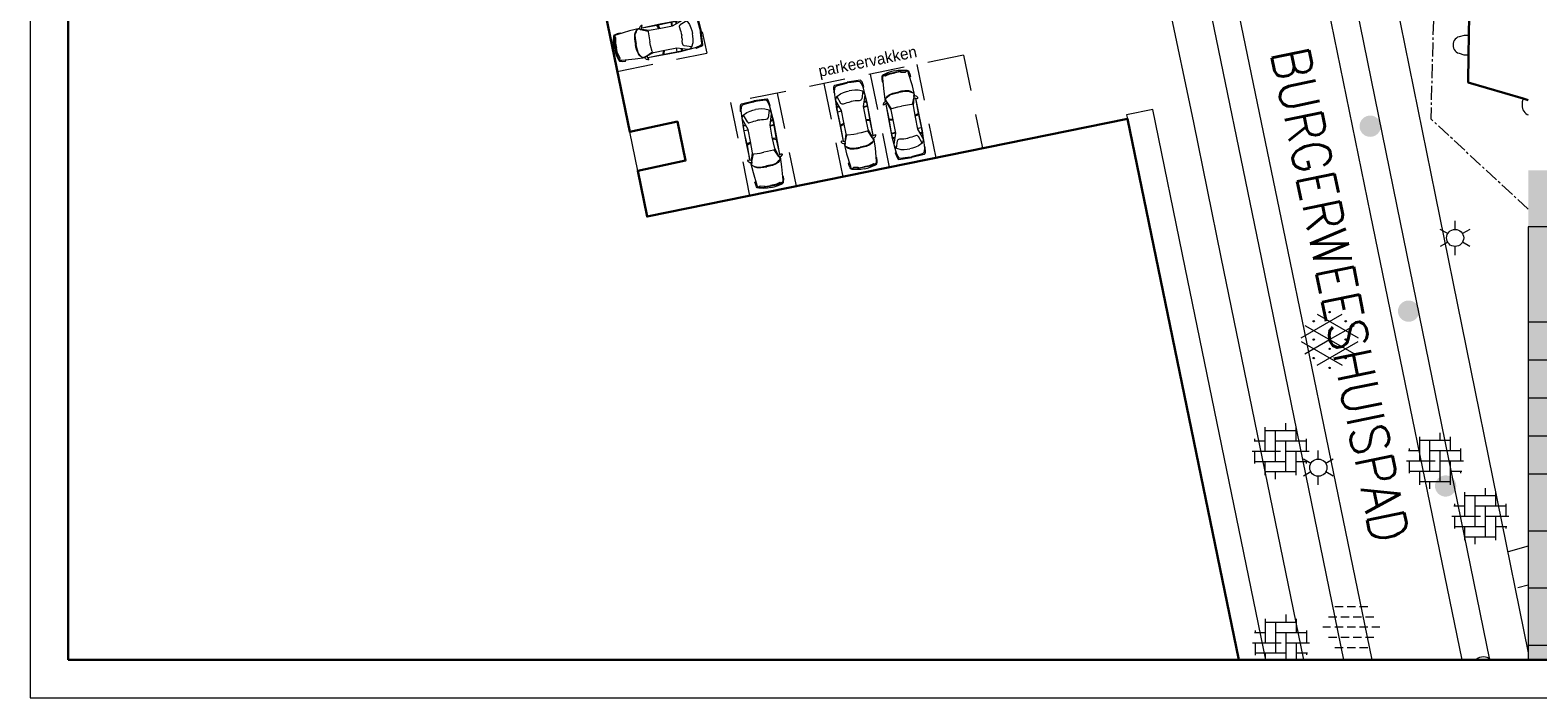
# Model space of a CAD drawing. Header units: metres. Extents: x 118656 to 118796, y 483654 to 483738.
# Tile 1 of 15: x 118656 to 118736, y 483654 to 483689. Entities that reach past the tile are written whole.
import ezdxf
from ezdxf.enums import TextEntityAlignment as Align

# ---------------------------------------------------------------- set-up
doc = ezdxf.new("R2010")
doc.units = ezdxf.units.M
doc.header["$MEASUREMENT"] = 0
for name, pattern in [('DGN Style 2', [3.180526, 1.908315, -1.27221]), ('DGN Style 3', [4.452736, 3.180526, -1.27221]), ('hek', [1.14, 0.75, -0.13, 0.13, -0.13])]:
    doc.linetypes.add(name, pattern=pattern)
for name, color, linetype, lineweight in [('Barrier', 7, 'Continuous', 0), ('Kader', 7, 'Continuous', 0), ('Klemmfix', 7, 'Continuous', 0), ('Level 17', 7, 'Continuous', 0), ('Level 21', 7, 'Continuous', 0), ('Level 22', 7, 'Continuous', 0), ('Level 23', 7, 'Continuous', 0), ('Level 5', 7, 'Continuous', 0), ('Level 50', 7, 'Continuous', 0), ('Level 51', 7, 'Continuous', 0), ('Oml_ voetganger', 7, 'Continuous', 0), ('Omleiding OV', 7, 'Continuous', 0)]:
    doc.layers.add(name, color=color, linetype=linetype, lineweight=lineweight)
doc.styles.add('Style-arial', font='arial.shx')
doc.styles.add('Style-LOW_RES_FILLED', font='LOW_RES_FILLED.shx')
doc.styles.add('Style-STANDARD', font='STANDARD.shx')

# ---------------------------------------------------------------- blocks, each defined once
blk = doc.blocks.new('AUTO')
at = {"layer": 'Level 51', "color": 7, "linetype": 'Continuous', "lineweight": 0}
for p, q in [((-4.407, 1.179), (-4.422, 0.525)), ((-1.978, 1.385), (-2.04, 1.584)), ((-1.927, 1.383), (-1.981, 1.586)), ((-1.28, 1.371), (-1.277, 1.585)), ((-1.26, 1.584), (-1.263, 1.371)), ((-1.041, 1.435), (-1.033, 1.576)), ((-0.994, 1.449), (-0.984, 1.572)), ((-0.605, 1.557), (-0.473, 1.54)), ((-2.004, 0.213), (-2.074, 0.016)), ((-1.951, 0.213), (-2.015, 0.012)), ((-1.305, 0.196), (-1.313, -0.017)), ((-1.296, -0.017), (-1.288, 0.196)), ((-1.071, 0.122), (-1.068, -0.017)), ((-1.024, 0.106), (-1.019, -0.019)), ((-0.64, -0.019), (-0.507, -0.008))]:
    blk.add_line(p, q, dxfattribs=at)
at = {"layer": 'Level 51', "color": 7, "linetype": 'Continuous', "lineweight": 0, "extrusion": (0, 0, -1), "flags": 128}
for points in [[(4.486, 0.852), (4.479, 1.03), (4.443, 1.256), (4.386, 1.475), (4.344, 1.553), (4.283, 1.57), (4.169, 1.598), (4.029, 1.604), (4.013, 1.578), (4.01, 1.551)], [(2.969, 1.608), (3.514, 1.593), (4.204, 1.535), (4.301, 1.527), (4.363, 1.413), (4.398, 1.256), (4.407, 1.179), (4.374, 1.126), (4.383, 0.852)], [(2.973, 1.557), (3.094, 1.59), (3.149, 1.539), (3.19, 1.477), (3.28, 1.329), (3.316, 1.146), (3.327, 0.831), (3.329, 0.827)], [(2.845, 1.615), (1.86, 1.606), (1.095, 1.59), (0.688, 1.556)], [(2.841, 1.614), (2.046, 1.585), (1.392, 1.588), (0.605, 1.557), (0.221, 1.52), (0.021, 1.461), (-0.065, 1.415), (-0.092, 1.355), (-0.108, 0.943), (-0.114, 0.753)], [(4.486, 0.852), (4.486, 0.675), (4.461, 0.447), (4.415, 0.227), (4.374, 0.146), (4.314, 0.127), (4.201, 0.096), (4.061, 0.082), (4.045, 0.109), (4.041, 0.134)], [(3.003, 0.033), (3.546, 0.071), (4.234, 0.159), (4.331, 0.17), (4.387, 0.287), (4.417, 0.445), (4.422, 0.525), (4.386, 0.576), (4.383, 0.852)], [(4.374, 1.126), (4.355, 1.154), (4.299, 1.391), (4.332, 1.458)], [(3.155, 1.547), (3.245, 1.453), (3.297, 1.348), (3.35, 1.146), (3.361, 0.981), (3.368, 0.829)], [(3.187, 0.102), (3.271, 0.201), (3.32, 0.306), (3.364, 0.511), (3.368, 0.677), (3.368, 0.829)], [(2.986, 0.09), (3.128, 0.056), (3.178, 0.11), (3.219, 0.174), (3.302, 0.325), (3.33, 0.509), (3.327, 0.824), (3.329, 0.827)], [(2.963, 0.103), (2.579, 0.255), (2.586, 0.29), (2.601, 0.613), (2.593, 0.813)], [(2.933, 1.538), (2.554, 1.369), (2.565, 1.335), (2.592, 1.011), (2.593, 0.813)], [(2.89, 1.542), (2.494, 1.404), (1.883, 1.382), (1.245, 1.371), (0.675, 1.55), (0.587, 1.541), (0.535, 1.515), (0.475, 1.462), (0.458, 1.462), (0.361, 1.242), (0.33, 1.068), (0.311, 0.911), (0.303, 0.762)], [(0.458, 1.462), (0.843, 1.341), (0.867, 1.308), (0.904, 1.289), (0.913, 1.255), (0.913, 1.202), (0.905, 1.08), (0.887, 0.984), (0.888, 0.879), (0.882, 0.791), (0.88, 0.775)], [(0.282, 1.522), (0.238, 1.557), (-0.033, 1.511), (-0.12, 1.467), (-0.137, 1.433), (-0.154, 0.738)], [(4.386, 0.576), (4.369, 0.545), (4.323, 0.307), (4.359, 0.244)], [(2.921, 0.096), (2.518, 0.216), (1.908, 0.211), (1.27, 0.196), (0.708, -0.008), (0.622, -0.003), (0.568, 0.021), (0.506, 0.071), (0.489, 0.07), (0.382, 0.284), (0.34, 0.458), (0.318, 0.615), (0.303, 0.762)], [(2.879, 0.023), (1.894, -0.012), (1.131, -0.03), (0.722, -0.014)], [(2.875, 0.02), (2.079, 0.015), (1.427, -0.017), (0.64, -0.019), (0.252, 0.001), (0.052, 0.053), (-0.038, 0.095), (-0.067, 0.154), (-0.1, 0.564), (-0.114, 0.753)], [(0.489, 0.07), (0.869, 0.206), (0.892, 0.243), (0.926, 0.262), (0.933, 0.297), (0.931, 0.35), (0.917, 0.471), (0.896, 0.566), (0.893, 0.672), (0.881, 0.758), (0.88, 0.775)], [(0.315, 0.002), (0.273, -0.033), (0, 0), (-0.088, 0.039), (-0.108, 0.075), (-0.154, 0.738)]]:
    blk.add_lwpolyline(points, dxfattribs=at)
for points in [[(2.814, 1.738), (2.867, 1.738), (2.92, 1.702), (2.964, 1.642), (2.974, 1.583), (2.948, 1.537), (2.896, 1.537), (2.876, 1.554), (2.814, 1.738)], [(2.853, -0.104), (2.906, -0.101), (2.959, -0.063), (2.999, -0.002), (3.007, 0.06), (2.977, 0.103), (2.925, 0.101), (2.908, 0.082), (2.853, -0.104)]]:
    blk.add_lwpolyline(points, close=True, dxfattribs=at)
blk = doc.blocks.new('OVERH')
at = {"layer": 'Barrier', "color": 7, "linetype": 'Continuous', "lineweight": 0}
for p, q in [((-0.811, 0), (-0.811, 1.262)), ((-0.811, 1.082), (0.812, 1.082)), ((-0.27, -0.541), (-0.27, 1.082)), ((0.272, 1.082), (0.272, 1.475)), ((0.812, 0.541), (0.812, 1.261)), ((-1.5, 0), (0, 0)), ((-1.399, 0.541), (-0.811, 0.541)), ((-1.352, 0.541), (-1.352, 0.649)), ((-1.352, -0.649), (-1.352, 0)), ((-0.27, 0.541), (1.354, 0.541)), ((0.271, -1.082), (0.271, 0.541)), ((0.271, 0), (1.5, 0)), ((0.812, -1.261), (0.812, 0)), ((1.354, 0), (1.354, 0.647)), ((-1.352, -0.541), (0.271, -0.541)), ((-0.811, -1.262), (-0.811, -0.541)), ((0.812, -0.541), (1.399, -0.541)), ((1.354, -0.647), (1.354, -0.541)), ((-0.811, -1.082), (0.812, -1.082)), ((-0.269, -1.476), (-0.269, -1.082))]:
    blk.add_line(p, q, dxfattribs=at)
blk = doc.blocks.new('GVERH')
at = {"layer": 'Barrier', "color": 7, "linetype": 'Continuous', "lineweight": 0}
for p, q in [((-1.496, 0.104), (0.659, 1.348)), ((-0.658, 1.348), (1.497, 0.104)), ((-1.299, 0.75), (1.299, -0.75)), ((-1.299, -0.75), (0, 0)), ((0, 0), (1.299, 0.75)), ((-1.496, -0.103), (0.659, -1.347)), ((-0.658, -1.347), (1.497, -0.103))]:
    blk.add_line(p, q, dxfattribs=at)
for centre in [(-0.838, 0.968), (0, 1.452), (0.846, 0.968), (-0.838, 0), (0, 0.484), (0.838, 0), (0, -0.483), (-0.838, -0.967), (0, -1.486), (0.838, -0.967)]:
    blk.add_circle(centre, 0.035, dxfattribs=at)
blk = doc.blocks.new('ONVERH')
at = {"layer": 'Barrier', "color": 7, "linetype": 'Continuous', "lineweight": 0}
for p, q in [((-0.856, 1.082), (-0.422, 1.082)), ((-0.206, 1.082), (0.227, 1.082)), ((0.444, 1.082), (0.877, 1.082)), ((-1.18, 0.54), (-0.747, 0.54)), ((-0.531, 0.54), (-0.097, 0.54)), ((0.119, 0.54), (0.552, 0.54)), ((0.769, 0.54), (1.202, 0.54)), ((-1.491, -0.001), (-1.072, -0.001)), ((-1.18, -0.543), (-0.747, -0.543)), ((-1.18, -0.543), (-0.747, -0.543)), ((-0.856, -0.001), (-0.422, -0.001)), ((-0.531, -0.543), (-0.097, -0.543)), ((-0.206, -0.001), (0.227, -0.001)), ((0.119, -0.543), (0.552, -0.543)), ((0.444, -0.001), (0.877, -0.001)), ((0.769, -0.543), (1.202, -0.543)), ((1.094, -0.001), (1.509, -0.001)), ((-0.856, -1.084), (-0.422, -1.084)), ((-0.206, -1.084), (0.227, -1.084)), ((0.444, -1.084), (0.877, -1.084))]:
    blk.add_line(p, q, dxfattribs=at)
blk = doc.blocks.new('BOOM')
at = {"layer": 'Oml_ voetganger', "linetype": 'Continuous', "lineweight": 0}
h = blk.add_hatch(color=7, dxfattribs=at)
edge = h.paths.add_edge_path()
edge.add_arc((0, 0), 0.56, 0, 360)
blk = doc.blocks.new('LANTPL')
at = {"layer": 'Level 50', "color": 7, "linetype": 'Continuous', "lineweight": 13}
for p, q in [((0, 0.45), (0, 0.9)), ((-0.39, 0.225), (-0.78, 0.45)), ((0.779, 0.45), (0.389, 0.225)), ((-0.39, -0.225), (-0.78, -0.45)), ((0, -0.9), (0, -0.45)), ((0.779, -0.45), (0.389, -0.225))]:
    blk.add_line(p, q, dxfattribs=at)
blk.add_circle((0, 0), 0.45, dxfattribs=at)
blk = doc.blocks.new('TEKKOP')
at = {"layer": 'Kader', "linetype": 'Continuous', "lineweight": 13}
for points in [[(-0.14937, 0.10554), (-0.1505, 0.10667), (-0.14856, 0.10862), (-0.1505, 0.11056), (-0.14937, 0.11169), (-0.14743, 0.10975), (-0.14549, 0.11169), (-0.14436, 0.11056), (-0.1463, 0.10862), (-0.14436, 0.10667), (-0.14549, 0.10554), (-0.14743, 0.10748)], [(-0.14937, 0.0985), (-0.1505, 0.09964), (-0.14856, 0.10158), (-0.1505, 0.10352), (-0.14937, 0.10465), (-0.14743, 0.10271), (-0.14549, 0.10465), (-0.14436, 0.10352), (-0.1463, 0.10158), (-0.14436, 0.09964), (-0.14549, 0.0985), (-0.14743, 0.10045)], [(-0.14937, 0.09147), (-0.1505, 0.0926), (-0.14856, 0.09454), (-0.1505, 0.09648), (-0.14937, 0.09761), (-0.14743, 0.09567), (-0.14549, 0.09761), (-0.14436, 0.09648), (-0.1463, 0.09454), (-0.14436, 0.0926), (-0.14549, 0.09147), (-0.14743, 0.09341)]]:
    blk.add_hatch(color=1, dxfattribs=at).paths.add_polyline_path(points)
at = {"layer": 'Kader', "color": 7, "linetype": 'Continuous', "lineweight": 13}
for p, q in [((-0.19, 0.11389), (-0.19, 0)), ((0, 0.11389), (-0.19, 0.11389)), ((0, 0.00389), (0, 0.11389)), ((-0.19, 0.08889), (0, 0.08889)), ((-0.19, 0.07889), (0, 0.07889)), ((-0.19, 0.06889), (0, 0.06889)), ((-0.19, 0.05889), (0, 0.05889)), ((-0.19, 0.04889), (0, 0.04889)), ((-0.105, 0.00389), (-0.105, 0.04889)), ((-0.055, 0.01889), (-0.055, 0.04889)), ((-0.035, 0.00389), (-0.035, 0.04889)), ((-0.105, 0.04389), (0, 0.04389)), ((-0.015, 0.01889), (-0.015, 0.04389)), ((-0.105, 0.03889), (-0.015, 0.03889)), ((-0.19, 0.03389), (-0.015, 0.03389)), ((-0.1475, 0.00389), (-0.1475, 0.03389)), ((-0.105, 0.02889), (-0.015, 0.02889)), ((-0.105, 0.02389), (-0.015, 0.02389)), ((-0.19, 0.01889), (0, 0.01889)), ((-0.07, 0.00389), (-0.07, 0.01889)), ((-0.19, 0.00389), (0, 0.00389)), ((0, 0.00389), (0, 0))]:
    blk.add_line(p, q, dxfattribs=at)
at = {"layer": 'Kader', "color": 7, "linetype": 'Continuous', "lineweight": 0}
blk.add_solid([(0, 0), (-0.19, 0), (0, 0.12871), (-0.19, 0.12871)], dxfattribs=at)
at = {"layer": 'Kader', "color": 7, "linetype": 'Continuous', "lineweight": 30, "style": 'Style-arial'}
for s, height, p in [('Bezoekadres', 0.001998, (-0.18499, 0.11101)), ('Gemeente Amsterdam', 0.004998, (-0.13599, 0.10951)), ('Pieter Braaijweg 10', 0.001998, (-0.18499, 0.10801)), ('1099 DG Amsterdam', 0.001998, (-0.18499, 0.10501)), ('Postbus 94648', 0.001998, (-0.18499, 0.10201)), ('Dienst Infrastructuur Verkeer en Vervoer', 0.003282, (-0.13599, 0.10265)), ('1090 GP Amsterdam', 0.001998, (-0.18499, 0.09901)), ('Materiaaldienst', 0.002952, (-0.13599, 0.09749)), ('Telefoon 020 561 2111', 0.001998, (-0.18499, 0.09601)), ('Telefax 020 561 2188', 0.001998, (-0.18499, 0.09301)), ('Afdeling Materialen', 0.002394, (-0.13599, 0.09321)), ('Opdrachtgever', 0.001998, (-0.18499, 0.08501)), (':', 0.002, (-0.14999, 0.08501)), ('Project', 0.001998, (-0.18499, 0.07501)), (':', 0.002, (-0.14999, 0.07501)), ('Onderdeel', 0.001998, (-0.18499, 0.06501)), (':', 0.002, (-0.14999, 0.06501)), ('Fase', 0.001998, (-0.18499, 0.05501)), (':', 0.002, (-0.14999, 0.05501)), ('Naam', 0.001998, (-0.10299, 0.04701)), ('Paraaf', 0.001998, (-0.05299, 0.04701)), ('Datum Wijziging', 0.001998, (-0.03299, 0.04701)), ('Behoort bij:', 0.001998, (-0.18499, 0.04501)), ('Schaal:', 0.001998, (-0.18499, 0.03001)), ('Printdatum:', 0.001998, (-0.14199, 0.03001)), ('TVM-Projectnummer:', 0.001998, (-0.18499, 0.01501)), ('Projectleider:', 0.001998, (-0.14199, 0.01501)), ('Tekeningnr:', 0.001998, (-0.10299, 0.01501)), ('Wijziging:', 0.001998, (-0.06799, 0.01501)), ('Aantal tekeningen:', 0.001998, (-0.03299, 0.01501))]:
    blk.add_text(s, height=height, dxfattribs=at).set_placement(p, align=Align.MIDDLE_LEFT)
at = {"layer": 'Kader', "color": 7, "linetype": 'Continuous', "lineweight": 13, "style": 'Style-arial'}
for s, height, p in [('$$DATE$$', 0.002658, (-0.14199, 0.02434)), ('$$DGN$$', 0.002418, (-0.18499, 0.00222))]:
    blk.add_text(s, height=height, dxfattribs=at).set_placement(p, align=Align.MIDDLE_LEFT)
blk = doc.blocks.new('A2')
at = {"layer": 'Kader', "color": 7, "linetype": 'Continuous', "lineweight": 0, "flags": 128}
blk.add_lwpolyline([(-0.297, -0.21), (0.297, -0.21), (0.297, 0.21), (-0.297, 0.21), (-0.297, -0.21)], close=True, dxfattribs=at)
at = {"layer": 'Kader', "color": 7, "linetype": 'Continuous', "lineweight": 30, "flags": 128}
blk.add_lwpolyline([(-0.287, -0.2), (0.287, -0.2), (0.287, 0.2), (-0.287, 0.2), (-0.287, -0.2)], close=True, dxfattribs=at)
at = {"layer": 'Kader', "color": 7, "linetype": 'Continuous', "lineweight": 0}
blk.add_blockref('TEKKOP', (0.287, -0.2), dxfattribs=at)
blk = doc.blocks.new('*U33')
at = {"layer": 'Kader', "color": 7, "linetype": 'Continuous', "lineweight": 0, "xscale": 200, "yscale": 200, "zscale": 200}
blk.add_blockref('A2', (0, 0), dxfattribs=at)

msp = doc.modelspace()

# ---------------------------------------------------------------- linework, layer by layer
at = {"layer": 'Barrier', "color": 7, "linetype": 'Continuous', "lineweight": 0}
for p, q in [((118721.383, 483656.421), (118721.383, 483657.683)), ((118721.383, 483657.503), (118723.007, 483657.503)), ((118721.924, 483655.88), (118721.924, 483657.503)), ((118722.466, 483657.503), (118722.466, 483657.896)), ((118723.007, 483656.962), (118723.007, 483657.682)), ((118720.795, 483656.962), (118721.383, 483656.962)), ((118720.842, 483656.962), (118720.842, 483657.07)), ((118721.924, 483656.962), (118723.548, 483656.962)), ((118722.465, 483655.52), (118722.465, 483656.962)), ((118723.548, 483656.421), (118723.548, 483657.068)), ((118720.694, 483656.421), (118722.194, 483656.421)), ((118720.842, 483655.772), (118720.842, 483656.421)), ((118720.842, 483655.88), (118722.465, 483655.88)), ((118721.383, 483655.52), (118721.383, 483655.88)), ((118722.465, 483656.421), (118723.694, 483656.421)), ((118723.007, 483655.52), (118723.007, 483656.421)), ((118723.007, 483655.88), (118723.593, 483655.88)), ((118723.548, 483655.774), (118723.548, 483655.88))]:
    msp.add_line(p, q, dxfattribs=at)
at = {"layer": 'Kader', "color": 1, "linetype": 'DGN Style 2', "lineweight": 13}
for p, q in [((118690.4676, 483694.7735), (118691.9803, 483687.4276)), ((118687.2788, 483686.4594), (118691.9803, 483687.4276)), ((118705.4873, 483687.3231), (118693.2393, 483684.8259)), ((118703.0377, 483686.8236), (118704.0366, 483681.9244)), ((118705.4873, 483687.3231), (118706.4862, 483682.4239)), ((118700.5881, 483686.3242), (118701.587, 483681.425)), ((118695.6889, 483685.3254), (118696.6877, 483680.4262)), ((118698.1385, 483685.8248), (118699.1373, 483680.9256)), ((118693.2393, 483684.8259), (118694.2381, 483679.9267))]:
    msp.add_line(p, q, dxfattribs=at)
at = {"layer": 'Kader', "color": 7, "linetype": 'Continuous', "lineweight": 30}
for p, q in [((118732.072, 483688.358), (118732.106, 483690.935)), ((118732.059, 483687.336), (118732.072, 483688.358))]:
    msp.add_line(p, q, dxfattribs=at)
at = {"layer": 'Kader', "color": 7, "linetype": 'Continuous', "lineweight": 30, "flags": 128}
for points in [[(118714.109, 483683.978), (118688.849, 483678.828), (118688.354, 483681.238), (118690.872, 483681.774), (118690.444, 483683.83), (118687.931, 483683.295), (118684.919, 483697.919), (118696.62, 483700.329)], [(118734.927, 483685.039), (118732.04, 483685.889), (118732.059, 483687.336)], [(118735.195, 483684.9603), (118734.927, 483685.039)], [(118719.9706, 483655.52), (118714.109, 483683.978)]]:
    msp.add_lwpolyline(points, dxfattribs=at)
at = {"layer": 'Klemmfix', "color": 7, "linetype": 'Continuous', "lineweight": 0}
for p, q in [((118735.195, 483661.4881), (118734.134, 483661.2)), ((118735.195, 483659.4447), (118734.651, 483659.297))]:
    msp.add_line(p, q, dxfattribs=at)
at = {"layer": 'Level 17', "color": 7, "linetype": 'Continuous', "lineweight": 0, "flags": 128}
for points in [[(118722.658, 483703.413), (118723.37, 483703.592), (118725.947, 483690.846), (118728.287, 483679.386), (118733.1595, 483655.52)], [(118725.413, 483704.1), (118728.024, 483691.205), (118730.305, 483679.973), (118735.195, 483655.8892)], [(118731.715, 483655.52), (118726.897, 483678.981), (118724.841, 483688.994), (118721.868, 483703.244)], [(118716.276, 483690.013), (118717.581, 483683.774), (118719.032, 483676.693), (118723.3704, 483655.52)], [(118718.315, 483690.477), (118721.019, 483677.271), (118725.4719, 483655.52)], [(118726.9857, 483655.52), (118722.419, 483677.679), (118719.904, 483689.885)]]:
    msp.add_lwpolyline(points, dxfattribs=at)
at = {"layer": 'Level 21', "color": 7, "linetype": 'Continuous', "lineweight": 0, "flags": 128}
for points in [[(118732.072, 483688.358), (118731.824, 483688.361), (118731.558, 483688.29), (118731.482, 483688.258), (118731.414, 483688.213), (118731.354, 483688.156), (118731.306, 483688.089), (118731.27, 483688.015), (118731.248, 483687.936), (118731.24, 483687.854), (118731.247, 483687.773), (118731.268, 483687.693), (118731.303, 483687.619), (118731.351, 483687.552), (118731.41, 483687.495), (118731.479, 483687.449), (118731.554, 483687.416), (118731.802, 483687.339), (118732.059, 483687.336)], [(118734.927, 483685.039), (118734.874, 483684.858), (118734.878, 483684.604), (118734.889, 483684.521), (118734.915, 483684.441), (118734.955, 483684.367), (118735.008, 483684.302), (118735.072, 483684.248), (118735.145, 483684.206), (118735.195, 483684.1885)]]:
    msp.add_lwpolyline(points, dxfattribs=at)
at = {"layer": 'Level 22', "color": 7, "linetype": 'Continuous', "lineweight": 0, "flags": 128}
msp.add_lwpolyline([(118721.3845, 483655.52), (118717.149, 483676.145), (118715.44, 483684.47), (118714.067, 483684.19), (118714.109, 483683.978)], dxfattribs=at)
at = {"layer": 'Level 23', "color": 7, "linetype": 'hek', "lineweight": 0, "flags": 128}
msp.add_lwpolyline([(118735.195, 483679.213), (118730.082, 483683.96), (118730.372, 483694.563), (118733.949, 483695.797)], dxfattribs=at)
at = {"layer": 'Level 5', "color": 7, "linetype": 'DGN Style 3', "lineweight": 0}
msp.add_line((118688.354, 483681.238), (118687.931, 483683.295), dxfattribs=at)
at = {"layer": 'Oml_ voetganger', "color": 7, "linetype": 'Continuous', "lineweight": 0}
msp.add_arc((118732.835, 483655.117), 0.5603, 45.99851, 134.00149, dxfattribs=at)

# ---------------------------------------------------------------- block references
at = {"layer": 'Barrier', "color": 7, "linetype": 'Continuous', "lineweight": 0}
for name, p in [('GVERH', (118724.749, 483672.358)), ('OVERH', (118722.171, 483666.499)), ('OVERH', (118730.296, 483665.983)), ('OVERH', (118732.679, 483663.077)), ('ONVERH', (118725.874, 483657.249))]:
    msp.add_blockref(name, p, dxfattribs=at)
at = {"layer": 'Kader', "color": 7, "linetype": 'Continuous', "lineweight": 0}
msp.add_blockref('*U33', (118715.794, 483695.52), dxfattribs=at)
at = {"layer": 'Level 50', "color": 7, "linetype": 'Continuous', "lineweight": 13}
for p in [(118731.349, 483677.707), (118724.153, 483665.626)]:
    msp.add_blockref('LANTPL', p, dxfattribs=at)
at = {"layer": 'Level 51', "color": 7, "linetype": 'Continuous', "lineweight": 0, "extrusion": (0, 0, -1), "xscale": 0.9999992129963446, "yscale": 0.9999992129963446, "zscale": 0.9999992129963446}
for p, rotation in [((-118691.4079, 483689.2698), 170.2271733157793), ((-118698.6685, 483685.6213), 80.22717331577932), ((-118703.4755, 483682.218), 260.2271733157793), ((-118693.7512, 483684.6321), 80.22717331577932)]:
    msp.add_blockref('AUTO', p, dxfattribs=dict(at, rotation=rotation))
at = {"layer": 'Oml_ voetganger', "color": 7, "linetype": 'Continuous', "lineweight": 0}
for p in [(118726.883, 483683.583), (118728.902, 483673.857), (118730.85, 483664.661)]:
    msp.add_blockref('BOOM', p, dxfattribs=at)

# ---------------------------------------------------------------- texts
at = {"layer": 'Kader', "color": 7, "linetype": 'Continuous', "lineweight": 0, "style": 'Style-LOW_RES_FILLED'}
msp.add_text('parkeervakken', height=0.6, rotation=11.558277, dxfattribs=at).set_placement((118697.8056, 483686.7641), align=Align.TOP_LEFT)
at = {"layer": 'Omleiding OV', "color": 7, "linetype": 'Continuous', "lineweight": 0, "style": 'Style-STANDARD'}
msp.add_text('BURGERWEESHUISPAD', height=1.999998, rotation=281.63, dxfattribs=at).set_placement((118725.2961, 483674.7259), align=Align.MIDDLE_CENTER)

doc.saveas('drawing.dxf')
